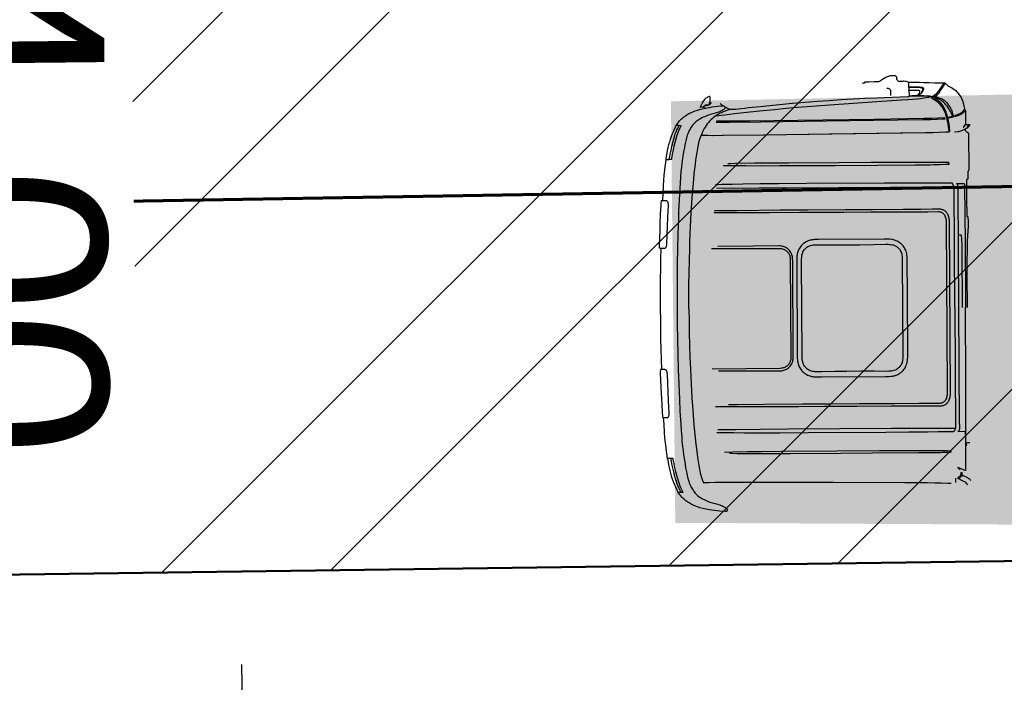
# Model space of a CAD drawing. Header units: millimetres. Extents: x -1417942937 to 6455317, y -572870874 to 774296.
# Tile 26 of 76: x 3227636.84 to 3227642.14, y 386202.26 to 386205.83. Entities that reach past the tile are written whole.
import ezdxf

# ---------------------------------------------------------------- set-up
doc = ezdxf.new("R2010")
doc.units = ezdxf.units.MM
doc.layers.add('1 Здание', color=7, linetype='Continuous')
doc.layers.add('1 ПС', color=7, linetype='Continuous')
doc.styles.add('ACAD14', font='arial.ttf', dxfattribs={"width": 0.75, "height": 1.5})
doc.styles.add('Arial', font='arial.ttf')
doc.dimstyles.new('Генплан-чел', dxfattribs={"dimtxt": 1.5, "dimasz": 0.5, "dimexe": 0.5, "dimexo": 0.5, "dimtad": 1, "dimzin": 0, "dimdsep": 46, "dimtxsty": 'ACAD14', "dimblk": 'OBLIQUE', "dimcen": 1, "dimdle": 0.5, "dimclrd": 256, "dimclre": 256, "dimclrt": 256, "dimadec": 8, "dimazin": 2, "dimtfac": 1, "dimtmove": 0, "dimatfit": 3, "dimldrblk": 'OPEN30', "dimfxl": 0.5, "dimtfill": 1, "dimtfillclr": 256, "dimtolj": 1, "dimtzin": 0, "dimlwd": -1, "dimlwe": -1, "dimarcsym": 0})
picture_1 = doc.add_image_def('image2.tif', size_in_pixel=(27388, 31050))

# ---------------------------------------------------------------- blocks, each defined once
blk = doc.blocks.new('_ArchTick')
at = {"color": 0, "linetype": 'ByBlock', "const_width": 0.15}
blk.add_lwpolyline([(-0.5, -0.5), (0.5, 0.5)], dxfattribs=at)
blk = doc.blocks.new('*D195')
at = {"layer": '1 Здание', "transparency": 16777216}
for p, q in [((3227636.0147, 386202.3258), (3227635.9605, 386207.3255)), ((3227636.1811, 386206.8278), (3227636.4659, 386206.8309)), ((3227636.2244, 386202.8281), (3227636.5092, 386202.8311))]:
    blk.add_line(p, q, dxfattribs=at)
at = {"layer": 'Defpoints', "color": 0, "transparency": 16777216}
for p in [(3227635.6811, 386206.8224), (3227635.9659, 386206.8255), (3227635.7245, 386202.8226)]:
    blk.add_point(p, dxfattribs=at)
at = {"layer": '1 Здание', "transparency": 16777216, "xscale": 0.5, "yscale": 0.5, "zscale": 0.5}
for p, rotation in [((3227635.9659, 386206.8255), 90.6211420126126), ((3227636.0093, 386202.8257), 270.6211420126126)]:
    blk.add_blockref('_ArchTick', p, dxfattribs=dict(at, rotation=rotation))
at = {"layer": '1 Здание', "lineweight": 50, "transparency": 16777216, "insert": (3227636.7981, 386204.8344), "char_height": 1.5, "attachment_point": 5, "rotation": 270.6211, "style": 'Arial', "bg_fill": 3, "box_fill_scale": 1.1, "bg_fill_color": 256, "bg_fill_true_color": 13158600, "bg_fill_transparency": 0}
blk.add_mtext('\\A1;{\\H0.66667x;4.00}', dxfattribs=at)
blk = doc.blocks.new('_Open30')
at = {"color": 0, "linetype": 'ByBlock', "lineweight": -2}
for p, q in [((-1, 0.268), (0, 0)), ((0, 0), (-1, -0.268)), ((0, 0), (-1, 0))]:
    blk.add_line(p, q, dxfattribs=at)
blk = doc.blocks.new('*D201')
at = {"layer": '1 Здание', "transparency": 16777216}
for p, q in [((3227638.0351, 386202.3531), (3227638.0815, 386198.9034)), ((3227637.7339, 386201.849), (3227638.5417, 386201.8599)), ((3227637.7668, 386199.3993), (3227638.5747, 386199.4101))]:
    blk.add_line(p, q, dxfattribs=at)
at = {"layer": 'Defpoints', "color": 0, "transparency": 16777216}
for p in [(3227637.2339, 386201.8423), (3227637.2669, 386199.3925), (3227638.0747, 386199.4034)]:
    blk.add_point(p, dxfattribs=at)
at = {"layer": '1 Здание', "transparency": 16777216, "xscale": 0.5, "yscale": 0.5, "zscale": 0.5}
for p, rotation in [((3227638.0418, 386201.8532), 90.77051149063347), ((3227638.0747, 386199.4034), 270.7705114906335)]:
    blk.add_blockref('_ArchTick', p, dxfattribs=dict(at, rotation=rotation))
at = {"layer": '1 Здание', "lineweight": 50, "transparency": 16777216, "insert": (3227638.8688, 386200.6392), "char_height": 1.5, "attachment_point": 5, "rotation": 270.7705, "style": 'Arial', "bg_fill": 3, "box_fill_scale": 1.1, "bg_fill_color": 256, "bg_fill_true_color": 13158600, "bg_fill_transparency": 0}
blk.add_mtext('\\A1;{\\H0.66667x;2.45}', dxfattribs=at)
blk = doc.blocks.new('прп')
at = {"lineweight": 25}
h = blk.add_hatch(color=252, dxfattribs=at)
h.dxf.hatch_style = 1
h.paths.add_polyline_path([(223449.5, -283325), (214329.7, -283185.1), (214259.8, -285455.2), (223381.2, -285824.1)])
for p, q in [((215836.4, -283432.5), (215835.7, -283456.7)), ((215815.1, -285004.2), (215847.8, -283749.3)), ((215707.1, -285538.8), (215707.1, -285538.8))]:
    blk.add_line(p, q)
for points in [[(214288.7, -285322.5), (214292.1, -285328.1), (214295.7, -285333.6), (214299.5, -285339), (214304, -285344.9), (214308.7, -285350.6), (214313.7, -285356.1), (214318.9, -285361.4), (214324.3, -285366.5), (214329.9, -285371.4), (214335.5, -285375.8), (214341.2, -285380), (214347, -285384), (214353, -285387.8), (214359.1, -285391.4), (214365.3, -285394.7), (214371.6, -285397.9), (214378, -285400.9), (214391, -285406.4), (214404.3, -285411.1), (214404.4, -285411.2), (214421, -285416.3), (214437.9, -285420.6), (214454.9, -285424.3), (214469, -285427), (214483.1, -285429.3), (214511.4, -285433.3), (214539.9, -285436.8), (214542.2, -285436.7), (214544.4, -285436.4), (214546.7, -285435.7), (214548.4, -285434.7), (214549.7, -285433.4), (214550.8, -285431.6), (214551.6, -285429.5), (214552, -285427.4), (214551.9, -285426.6), (214551.4, -285425.4), (214548.5, -285420.6), (214546.5, -285418.4), (214543.1, -285415.6), (214538.2, -285412.3), (214532.7, -285409.1), (214526.2, -285405.6), (214519.2, -285402.3), (214512.1, -285399.5), (214486.7, -285392), (214473.4, -285387.7), (214458.8, -285382.6), (214451, -285379.5), (214443.2, -285376.2), (214435.6, -285372.6), (214428.1, -285368.8), (214420.7, -285364.7), (214414.2, -285360.7), (214407.8, -285356.4), (214401.7, -285351.8), (214395.8, -285346.9), (214390.3, -285341.6), (214385, -285336.1), (214381.1, -285331.4), (214375.5, -285323.9), (214370.4, -285316.1), (214365.7, -285308), (214361.4, -285299.7), (214357.6, -285291.2), (214354.1, -285282.5), (214351.5, -285275), (214349.3, -285267.4), (214345.5, -285252), (214342.2, -285236.4), (214339.5, -285222.5), (214337.1, -285208.5), (214334.7, -285193.8), (214330.4, -285162.1), (214325.9, -285123.8), (214323.6, -285101.3), (214321.6, -285078.7), (214319.6, -285048.9), (214317.7, -285011.5), (214316.9, -284992.8), (214314.8, -284923.3), (214313.3, -284861.8), (214312.6, -284823), (214311.7, -284742), (214311.5, -284661.1), (214311.9, -284580.2), (214312.8, -284499.2), (214314.3, -284418.3), (214316.2, -284337.4), (214316.2, -284337.4), (214318.5, -284256.5), (214321.3, -284175.6), (214324.5, -284094.7), (214328.4, -284013.8), (214332.8, -283933), (214337.9, -283852.2), (214342.6, -283786.8), (214348.2, -283717.5), (214351.1, -283682.9), (214354.7, -283645.6), (214356.7, -283627), (214360.3, -283597.3), (214363.4, -283574.9), (214366.8, -283552.6), (214373.4, -283514.5), (214379.4, -283483), (214382.4, -283468.5), (214385.6, -283454.7), (214389, -283440.9), (214393.1, -283425.5), (214397.7, -283410.3), (214400.3, -283402.9), (214403.3, -283395.5), (214407.2, -283387), (214411.5, -283378.7), (214416.2, -283370.6), (214421.4, -283362.8), (214426.9, -283355.2), (214432.9, -283348), (214437, -283343.6), (214442.5, -283338.3), (214448.4, -283333.4), (214454.5, -283328.8), (214460.8, -283324.5), (214467.4, -283320.5), (214474.1, -283316.9), (214481.7, -283313.2), (214489.4, -283309.8), (214497.2, -283306.6), (214505.1, -283303.7), (214513.1, -283301), (214527.9, -283296.6), (214541.4, -283293), (214567.2, -283286.8), (214574.5, -283284.4), (214581.6, -283281.5), (214588.2, -283278.4), (214594, -283275.4), (214599, -283272.4), (214602.6, -283269.8), (214604.7, -283267.7), (214607.8, -283263.1), (214608.4, -283261.9), (214608.5, -283261.1), (214608, -283258.2), (214607.6, -283256.8), (214606.5, -283254.9), (214605.3, -283253.6), (214603.6, -283252.5), (214601.4, -283251.7), (214599.2, -283251.3), (214596.9, -283251.1), (214568.3, -283253.1), (214539.8, -283255.6), (214525.5, -283257.2), (214511.4, -283259.1), (214494.2, -283261.9), (214477.1, -283265.4), (214460.3, -283269.6), (214460.2, -283269.6), (214446.7, -283273.7), (214433.3, -283278.5), (214426.8, -283281.2), (214420.3, -283284), (214413.9, -283287.1), (214407.7, -283290.3), (214401.5, -283293.8), (214395.5, -283297.4), (214389.6, -283301.3), (214383.8, -283305.5), (214377.9, -283310), (214372.3, -283314.8), (214366.8, -283319.8), (214361.6, -283325.1), (214356.5, -283330.6), (214351.7, -283336.2), (214347.7, -283341.4), (214343.8, -283346.7), (214340.1, -283352.2)], [(214354, -283350.3), (214367.5, -283350.6), (214367.9, -283350.8), (214368.1, -283351.1), (214368.1, -283351.7), (214367.5, -283353.6), (214361.3, -283364), (214356.1, -283373.8), (214351.4, -283384), (214347.2, -283394.3), (214343.8, -283403.8), (214337.7, -283422.4), (214332, -283441.1), (214326.7, -283460), (214321.2, -283481.8), (214316.2, -283503.7), (214311.7, -283525.7), (214311.4, -283527.3), (214310.7, -283529.5), (214309.6, -283530.9), (214309, -283531.3), (214308.5, -283531.4), (214293.7, -283530.8)], [(214379.4, -284338.9), (214381.3, -284273.9), (214383.7, -284209), (214386.6, -284144.1), (214390, -284079.2), (214393.8, -284014.3), (214396.4, -283975.4), (214399.2, -283936.5), (214402.1, -283897.6), (214405.3, -283858.7), (214408.8, -283819.9), (214413.8, -283767.8), (214419.2, -283715.7), (214425.1, -283663.6), (214431.6, -283611.7), (214435.2, -283585.7), (214439, -283559.8), (214442.3, -283538.9), (214445.9, -283518.1), (214449.8, -283497.3), (214454, -283476.6), (214458.7, -283455.9), (214461.7, -283444.7), (214465.5, -283431.8), (214468.8, -283422), (214475.1, -283406.8), (214475.8, -283406.1), (214476.3, -283405), (214486, -283405.9), (214505.5, -283407), (214538.7, -283408.3), (214589.9, -283409.7), (214810.1, -283414.1), (215179.3, -283420.9), (215560.9, -283427.4), (215683.7, -283429.4), (215723.6, -283429.8), (215757.1, -283429.7), (215793.5, -283429.2), (215807.7, -283428.8), (215811, -283428.6)], [(215854.8, -283451.4), (215847.6, -283453.9), (215847.6, -283453.9), (215847.8, -283456.9), (215848.6, -283459.8), (215850, -283462.4), (215851.8, -283464.8), (215854.1, -283466.7), (215858.6, -283469.7), (215859.8, -283470.8), (215860.8, -283472), (215861.5, -283473.4), (215861.9, -283475), (215862, -283476.5), (215862.4, -283476.7), (215862.7, -283477.3), (215863.2, -283480), (215863.4, -283482.1), (215863.4, -283482.1), (215864.1, -283487.1), (215864.5, -283488.6), (215864.9, -283489.5), (215865.3, -283489.7), (215865.8, -283489.2), (215866.2, -283488), (215867.1, -283483.7), (215867.6, -283480.6), (215868.2, -283476.6), (215868.9, -283474.4), (215869.2, -283474), (215869.1, -283472.4), (215868.6, -283470.9), (215867.9, -283469.5), (215866.9, -283468.2), (215861.3, -283464.2), (215859, -283462.2), (215857.1, -283459.9), (215855.8, -283457.2), (215855, -283454.4), (215854.8, -283451.4), (215866.8, -283446.6), (215877.2, -283441.9), (215885.8, -283437.3), (215887, -283436.5), (215888.6, -283434.8), (215891.6, -283430.6), (215897, -283424.1), (215898.9, -283422)], [(215869.2, -283474), (215881.3, -283469.2), (215891.7, -283464.4), (215897.3, -283461.4), (215904.4, -283457.1), (215908.5, -283454.3), (215911.8, -283451.5), (215914.6, -283448.4), (215916.3, -283445.9)], [(214281.4, -283528), (214277.8, -283547.8), (214274.5, -283567.7), (214271.5, -283587.6), (214267.9, -283615.1), (214264.7, -283642.5), (214261.9, -283670.1), (214258, -283714), (214255, -283750.6), (214272.8, -283751), (214275, -283751.3), (214277.1, -283752), (214279.2, -283753.3), (214280.6, -283754.7), (214281.9, -283756.4), (214283, -283758.6), (214283.8, -283761.2), (214284.4, -283763.9), (214284.8, -283766.9), (214284.9, -283770), (214284.7, -283776.4), (214279.7, -283842.4), (214276.5, -283889.9), (214273.4, -283937.5), (214270.6, -283985.1), (214270.1, -283990.3), (214269.6, -283992.9), (214268.6, -283997.5), (214267.6, -284000.2), (214266.4, -284002.6), (214265.1, -284004.7), (214263.2, -284006.7), (214261.3, -284008.2), (214259.3, -284009), (214256.6, -284009.6), (214255.2, -284009.7), (214237.8, -284009.2), (214234.3, -284009.2), (214233.6, -284008.7), (214233.2, -284008.6), (214232.9, -284007.9), (214232.4, -284005), (214232.3, -283999.5), (214232.6, -283989.4), (214237.2, -283914.4), (214239.5, -283879.7), (214239.5, -283879.7), (214243.6, -283822.4), (214247.2, -283775.8), (214248.5, -283762.7), (214249.6, -283755.2), (214250.3, -283752.4), (214250.6, -283751.6), (214250.9, -283751.2), (214252.2, -283750.5), (214255, -283750.6)], [(215880.1, -283710.1), (215880.3, -283709.9), (215880.8, -283705.9), (215881.5, -283694.7), (215881.8, -283687.8), (215886.1, -283520.6), (215886.2, -283507.3), (215886, -283500.6), (215885.7, -283498.5), (215885.5, -283498.3), (215885.5, -283498.3), (215879, -283501.5), (215871.8, -283504.7), (215863.9, -283507.9), (215855.2, -283511), (215845.8, -283514.2), (215845.8, -283514.2), (215852.3, -283508.5), (215852.3, -283508.5), (215853.4, -283507.1), (215854.2, -283505.5), (215854.6, -283503.8), (215854.7, -283502.9)], [(215852.3, -283508.5), (215852.9, -283507.6), (215853.4, -283506.6), (215853.6, -283505.4), (215853.6, -283504.2), (215853.4, -283502.9)], [(214587.5, -283572), (214632.2, -283573.6), (214709.9, -283576.8), (214789.2, -283579.6), (214891.5, -283582.7), (215190.9, -283590.8), (215420.6, -283596.8), (215623.6, -283601.9), (215664.1, -283602.7), (215702.6, -283603.3)], [(215702.6, -283603.3), (215723.3, -283603.7), (215739.2, -283604.1), (215755.9, -283604.2), (215785, -283604), (215805.7, -283604.2), (215802.9, -283594.9), (215783.2, -283594), (215762.2, -283592.9), (215750.1, -283592.2), (215685.6, -283590.2), (215632.9, -283588.5), (215382, -283581.6), (215212.6, -283577.3), (214941, -283570.4), (214832.6, -283567.6), (214757.4, -283566), (214655.2, -283564.5), (214627.3, -283564.3), (214614.2, -283564.3)], [(215885.1, -283646.6), (215883.8, -283695.5), (215883.2, -283707.9), (215882.8, -283712.5), (215882.7, -283712.9)], [(215906.2, -283647.7), (215902.5, -283648.1), (215897.2, -283648.2), (215892.7, -283647.7), (215887.7, -283646.7), (215887.7, -283646.7), (215885.1, -283646.6), (215885.4, -283643.8), (215886.2, -283641.2), (215888.7, -283636.3), (215891.3, -283636.3)], [(215810.5, -284376.2), (215827.5, -283726.4), (215827.3, -283724.8), (215820.9, -283711.9), (215819.9, -283709.5), (215819.6, -283707), (215819.6, -283706.2), (215804.5, -283706), (215779.9, -283705.4), (215735.9, -283703.8), (215678.5, -283702), (215576.7, -283698.7), (215453.3, -283695.2), (215035.9, -283684.2), (214882.6, -283680.3), (214783.5, -283678.1), (214691.7, -283676.4), (214632.9, -283675.6), (214577.4, -283675.1), (214559.7, -283675), (214542.9, -283675)], [(214549, -283692.1), (214643, -283695.4), (214776.5, -283699.5), (214926.2, -283703.6), (215483.1, -283718.1), (215615.4, -283721.3), (215710.5, -283723.4), (215787.7, -283725.2), (215813.2, -283725.9), (215823.8, -283726.1), (215827.4, -283726.4)], [(215847.8, -283749.3), (215848.3, -283748.8), (215849, -283720.3), (215848.7, -283717.8), (215847.6, -283715.5), (215846.8, -283714.6), (215840.8, -283709.1), (215880.1, -283710.1), (215882.7, -283712.9), (215884.1, -283715), (215884.8, -283717.4), (215884.9, -283718.6), (215884.1, -283719.1), (215879.9, -283879.8), (215880.2, -283897.7), (215880, -283927.9), (215879.2, -283972.6), (215868.6, -284377.7)], [(214506.6, -284871.2), (214565.9, -284873.1), (214632.1, -284875.3), (214860.6, -284881.9), (215007.8, -284885.9), (215209.8, -284891), (215356.4, -284895.1), (215522.6, -284899.7), (215617.1, -284902.2), (215680.2, -284904.1), (215717.7, -284904.9), (215721.3, -284904.9), (215725, -284904.6), (215728.5, -284904), (215731.9, -284903.2), (215735.3, -284902.2), (215738.6, -284900.8), (215741.8, -284899.2), (215744.8, -284897.3), (215747.8, -284895.1), (215750.6, -284892.6), (215753.4, -284889.7), (215756.1, -284886.4), (215758.5, -284882.9), (215760.8, -284879.1), (215763.3, -284873.9), (215765.4, -284868.9), (215767, -284864), (215768.3, -284858.8), (215769.4, -284853.4), (215770.3, -284847.6), (215771, -284840.2), (215795.2, -283918.3), (215795.3, -283910.7), (215794.9, -283903.3), (215794.3, -283897.5), (215793.5, -283892), (215792.5, -283886.8), (215791.1, -283881.8), (215789.4, -283876.7), (215787, -283871.3), (215785, -283867.4), (215782.7, -283863.8), (215780.3, -283860.4), (215777.6, -283857.4), (215774.9, -283854.7), (215772.1, -283852.4), (215769.1, -283850.3), (215766, -283848.5), (215762.8, -283847), (215759.5, -283845.8), (215756.1, -283844.8), (215752.6, -283844.1), (215749, -283843.6), (215713.2, -283842.4), (215621.7, -283840.2), (215481.1, -283836.6), (215296.4, -283832.2), (215119.8, -283827.6), (214981.5, -283824), (214762.9, -283818.7), (214642.4, -283816), (214600.4, -283815.2), (214534.2, -283813.9)], [(214504, -284862.2), (214504, -284861.5), (214614.5, -284863.5), (214804.9, -284867.7), (214964.8, -284871.5), (215203.3, -284877.9), (215347.8, -284881.4), (215509.1, -284885.2), (215608.8, -284887.7), (215654.8, -284888.7), (215710.6, -284890.4), (215715.2, -284890.3), (215718.7, -284890), (215721.8, -284889.5), (215724.9, -284888.8), (215727.8, -284887.8), (215730.7, -284886.5), (215733.4, -284884.9), (215736, -284883.1), (215738.4, -284881), (215740.7, -284878.7), (215742.9, -284876.1), (215744.9, -284873.3), (215747.5, -284868.8), (215749.8, -284863.8), (215751.8, -284858.5), (215753.3, -284852.9), (215754.5, -284847.1), (215755.3, -284841.1), (215755.8, -284835.1), (215779.3, -283935.5), (215779.7, -283918.1), (215779.7, -283912), (215779.4, -283906), (215779.1, -283903), (215778.2, -283897.2), (215777, -283891.5), (215775.4, -283886.1), (215773.3, -283881), (215770.9, -283876.3), (215769, -283873.4), (215767, -283870.7), (215764.8, -283868.3), (215762.5, -283866.1), (215760, -283864.1), (215757.4, -283862.5), (215754.6, -283861), (215751.7, -283859.8), (215748.7, -283858.9), (215744.7, -283858.1), (215740.3, -283857.6), (215681.8, -283856.2), (215628.5, -283854.6), (215497.3, -283851.1), (215308.8, -283845.7), (215148.1, -283841.4), (215002.4, -283837.8), (214797.2, -283831.9), (214651.7, -283827.6), (214603.2, -283825.9)], [(214220.8, -284661), (214220.9, -284606.7), (214221.3, -284552.3), (214221.9, -284498), (214222.8, -284443.6), (214223.9, -284389.3), (214225.2, -284335), (214226.7, -284280.7), (214228.5, -284226.4), (214230.4, -284172.1), (214232.7, -284117.8), (214235.1, -284063.5), (214237.8, -284009.2)], [(214495.1, -284666.8), (214660.5, -284670.4), (214810.2, -284673.7), (214855.6, -284674.8), (214862.3, -284674.7), (214869.2, -284674), (214871.4, -284673.7), (214876, -284672.8), (214880.6, -284671.5), (214885, -284669.9), (214889.2, -284667.9), (214893.3, -284665.6), (214897.1, -284663.1), (214900.4, -284660.4), (214903.8, -284657.3), (214906.6, -284654.1), (214909.3, -284650.6), (214910.5, -284648.8), (214912.8, -284644.9), (214914.8, -284640.8), (214916.4, -284636.5), (214917.7, -284632.2), (214918.7, -284627.7), (214919.5, -284622.4), (214920, -284614.2), (214933.6, -284095), (214933.7, -284086.6), (214933.4, -284081.2), (214933.1, -284078.5), (214932.3, -284074), (214931.2, -284069.6), (214929.8, -284065.3), (214928, -284061.1), (214925.9, -284057.1), (214923.6, -284053.4), (214921, -284049.9), (214918.1, -284046.5), (214914.5, -284043.1), (214910.9, -284040.2), (214909.6, -284039.3), (214905.7, -284036.8), (214901.5, -284034.7), (214897.2, -284032.8), (214892.8, -284031.3), (214888.2, -284030.1), (214883.7, -284029.3), (214876.9, -284028.5), (214691.7, -284022.8), (214512.1, -284017.4)], [(214546.3, -284008.4), (214701.7, -284011.3), (214872.1, -284015), (214874.7, -284015.1), (214880.4, -284015.5), (214886.1, -284016.2), (214891.8, -284017.3), (214897.4, -284018.8), (214902.8, -284020.8), (214908, -284023.1), (214912.9, -284025.7), (214917.7, -284028.8), (214922.1, -284032.3), (214926.2, -284036.1), (214930.8, -284041.2), (214934.8, -284046.8), (214938.3, -284052.7), (214941.1, -284059), (214943.3, -284065.5), (214944.6, -284070.5), (214945.5, -284075.6), (214946.1, -284080.8), (214946.4, -284085.9), (214946.5, -284094), (214933, -284611), (214932.5, -284621), (214931.9, -284626.2), (214931, -284631.3), (214929.8, -284636.3), (214928.3, -284641.3), (214925.7, -284647.6), (214922.6, -284653.7), (214918.9, -284659.5), (214914.5, -284664.8), (214909.7, -284669.7), (214905.4, -284673.3), (214900.8, -284676.5), (214895.9, -284679.4), (214890.8, -284681.8), (214885.5, -284683.8), (214880, -284685.5), (214874.3, -284686.7), (214868.6, -284687.5), (214862.9, -284687.9), (214856.1, -284688), (214718.2, -284683.9), (214528.8, -284677.6)], [(214379.4, -284338.9), (214377.9, -284403.8), (214377, -284468.8), (214376.5, -284533.8), (214376.4, -284598.8), (214376.9, -284663.8), (214377.4, -284702.7), (214378.1, -284741.7), (214379.1, -284780.7), (214380.3, -284819.7), (214381.7, -284858.7), (214383.9, -284911), (214386.7, -284963.3), (214389.9, -285015.6), (214393.6, -285067.8), (214395.8, -285093.9), (214398.3, -285120), (214400.5, -285141), (214403, -285162), (214405.8, -285183), (214409, -285203.9), (214412.5, -285224.7), (214414.9, -285236.1), (214418.1, -285249.2), (214420.9, -285259.2), (214426.4, -285274.6), (214427, -285275.4), (214427.5, -285276.5), (214437.2, -285276.2), (214456.7, -285276.1), (214490, -285276.5), (214541.2, -285277.8), (214761.3, -285284.8), (215130.4, -285297.3), (215511.8, -285310.6), (215634.5, -285315.1), (215674.3, -285316.8), (215707.8, -285318.7), (215744.2, -285321), (215758.3, -285322.2), (215761.6, -285322.5)], [(215810.5, -284376.2), (215793.6, -285026), (215793.3, -285027.6), (215786.2, -285040.1), (215785.2, -285042.4), (215784.7, -285044.9), (215784.6, -285045.8), (215769.5, -285045.1), (215744.9, -285044.4), (215700.9, -285043.8), (215643.6, -285042.6), (215541.7, -285040.6), (215418.3, -285037.7), (215000.8, -285026.9), (214847.6, -285022.8), (214748.5, -285019.8), (214656.8, -285016.7), (214598, -285014.5), (214542.5, -285012), (214524.9, -285011.2), (214508.1, -285010.4)], [(215815.1, -285004.2), (215815.5, -285004.7), (215814.8, -285033.2), (215814.3, -285035.7), (215813.1, -285037.9), (215812.3, -285038.8), (215806, -285043.9), (215845.2, -285045), (215848, -285042.3), (215849.6, -285040.4), (215850.4, -285038), (215850.5, -285036.7), (215849.8, -285036.2), (215854, -284875.6), (215855.1, -284857.7), (215856.6, -284827.5), (215858, -284782.8), (215868.6, -284377.7)], [(215851.9, -284377.3), (215843.7, -284692.2), (215842.8, -284717.6), (215841.5, -284740.1), (215840.4, -284752.1), (215839.6, -284758.9), (215838.9, -284762.7), (215838.2, -284765.4), (215837.9, -284766.1), (215837.5, -284766.3), (215831.4, -284766.6), (215824.8, -284766.4), (215821.3, -284766.1)], [(215879, -284378), (215874.4, -284552.9), (215873.4, -284600.2), (215871.9, -284714.8), (215871.9, -284733), (215872.7, -284765.6), (215875.8, -284813.1), (215875.3, -284833.5), (215874.5, -284840.5), (215873.8, -284863.6), (215873.7, -284865), (215868.6, -284864.9), (215868.4, -284865), (215867.8, -284869.1), (215866.9, -284881.8), (215866, -284903), (215865.1, -284934.6), (215864.8, -284934.6), (215864.4, -284940), (215863.1, -284987.8), (215862.9, -284997.1), (215863, -285000.3), (215863.1, -285001), (215863.4, -285001), (215862.6, -285032.2), (215862.4, -285051.5), (215862.6, -285064.3), (215862.9, -285069.4), (215863.1, -285070.6), (215863.2, -285070.8), (215868.4, -285070.9), (215867.8, -285093.3), (215868.3, -285102.4), (215868.1, -285108.7), (215868.4, -285111.2), (215869.5, -285113.4), (215871.3, -285115.6), (215872.3, -285117.8), (215872.7, -285120.3), (215867.7, -285310.7), (215867.4, -285312.7), (215866.8, -285314.2), (215865.7, -285315.8), (215864.6, -285316.9), (215857.3, -285320.7), (215854.6, -285322.4), (215852.3, -285324.7), (215850.5, -285327.5), (215849.4, -285330.5), (215849, -285333.7), (215848.9, -285339.2)], [(214239.3, -285143.8), (214239.6, -285142.6), (214240.1, -285141.8), (214240.7, -285141.6), (214255.5, -285141.7), (214256, -285141.9), (214256.6, -285142.3), (214257.5, -285143.8), (214258.2, -285146), (214258.4, -285147.4), (214261.7, -285169.6), (214265.6, -285191.8), (214270, -285213.8), (214274.2, -285232.9), (214278.9, -285251.9), (214284.1, -285270.8), (214287, -285280.5), (214290.6, -285291), (214294.8, -285301.4), (214299.5, -285311.5), (214305.1, -285322.2), (214305.7, -285324.1), (214305.6, -285324.7), (214305.4, -285325), (214305, -285325.1), (214291.5, -285324.8), (214291.5, -285324.8), (214290.8, -285324.5), (214289.8, -285323.7), (214288.7, -285322.5), (214282.2, -285308.4), (214276.1, -285294.1), (214270.4, -285279.6), (214265.1, -285265), (214260.3, -285250.3), (214256, -285235.4), (214252.1, -285220.3), (214248.6, -285205.2), (214245.6, -285190), (214243, -285174.6), (214240.9, -285159.2), (214239.3, -285143.8), (214236.7, -285123.8), (214234.4, -285103.8), (214232.5, -285083.7), (214230.3, -285056.2), (214228.6, -285028.6), (214227.2, -285000.9), (214225.6, -284956.8), (214224.5, -284920.2), (214242.3, -284920.6), (214244.5, -284920.5), (214246.7, -284919.9), (214248.8, -284918.7), (214250.3, -284917.4), (214251.6, -284915.7), (214252.8, -284913.6), (214253.8, -284911.1), (214254.6, -284908.4), (214255.1, -284905.4), (214255.4, -284902.3), (214255.5, -284896), (214254, -284829.8), (214253.2, -284782.1), (214252.6, -284734.5), (214252.2, -284686.8), (214252, -284681.5), (214251.8, -284678.9), (214250.9, -284674.3), (214250.1, -284671.5), (214249, -284669.1), (214247.8, -284666.9), (214246, -284664.8), (214244.2, -284663.3), (214242.3, -284662.3), (214239.5, -284661.5), (214238.2, -284661.4), (214220.8, -284661), (214217.3, -284660.8), (214216.5, -284661.3), (214216.2, -284661.4), (214215.8, -284662), (214215.2, -284665), (214214.8, -284670.4), (214214.6, -284680.5), (214215.2, -284755.6), (214215.7, -284790.4), (214215.7, -284790.4), (214216.8, -284847.8), (214218, -284894.5), (214218.6, -284907.7), (214219.3, -284915.3), (214219.8, -284918.1), (214220.1, -284918.9), (214220.4, -284919.4), (214221.7, -284920.1), (214224.5, -284920.2)], [(214515, -284993.6), (214609.1, -284995.2), (214742.6, -284998.1), (214892.4, -285001.8), (215449.2, -285016.4), (215581.6, -285020.1), (215676.6, -285022.9), (215753.8, -285025.1), (215779.3, -285025.8), (215789.9, -285026), (215793.5, -285026)], [(214547.2, -285115.5), (214592, -285116.3), (214669.7, -285117.1), (214749.1, -285118.4), (214851.4, -285120.7), (215150.8, -285128.2), (215380.5, -285134.2), (215583.4, -285139.7), (215623.9, -285141), (215662.5, -285142.4)], [(215662.5, -285142.4), (215683.1, -285143.1), (215699, -285143.5), (215715.7, -285144.3), (215744.8, -285146), (215765.4, -285146.9), (215762.2, -285156), (215742.5, -285155.9), (215721.4, -285155.9), (215709.3, -285156), (215644.8, -285154.6), (215592.1, -285153.6), (215341.2, -285147.4), (215171.8, -285142.9), (214900.2, -285135.6), (214791.8, -285132.7), (214716.6, -285130.4), (214614.4, -285126.6), (214586.6, -285125.3), (214573.5, -285124.6)], [(214302.5, -285325.1), (214316, -285325.4), (214316.4, -285325.3), (214316.6, -285325), (214316.7, -285324.4), (214316.1, -285322.5), (214310.5, -285311.8), (214305.8, -285301.7), (214301.6, -285291.3), (214298, -285280.8), (214295.1, -285271.1), (214289.9, -285252.2), (214285.2, -285233.2), (214281, -285214.1), (214276.6, -285192), (214272.7, -285169.9), (214269.4, -285147.7), (214269.2, -285146.2), (214268.5, -285144.1), (214267.6, -285142.6), (214267, -285142.2), (214266.5, -285142), (214251.7, -285141.9)], [(214502.3, -285381.2), (214549, -285388.3), (214603, -285396.2), (214603, -285396.1), (214685, -285406.9), (214738.6, -285413.7), (214819.1, -285423.4), (214880.4, -285430.3), (214941.8, -285437), (215018.6, -285445), (215113.2, -285454.3), (215241.2, -285466.1), (215369.3, -285477.3), (215500.9, -285487.9), (215536.1, -285491), (215562.7, -285493.6), (215586.8, -285496.4), (215602.9, -285498.6), (215620.3, -285501.4), (215636, -285504.3), (215647.4, -285506.7), (215656.4, -285509), (215658, -285509.5), (215656.9, -285510.4), (215655.7, -285511), (215654.3, -285511.2), (215639.7, -285511.7), (215620.2, -285511.9), (215591.4, -285511.6), (215573.2, -285511.2), (215555.8, -285510.4), (215550.1, -285510.1), (215549.7, -285509.4), (215549.7, -285509.4), (215549.8, -285509.9), (215542.8, -285509.5), (215542.1, -285508.6), (215540.3, -285507.3), (215537.9, -285506.2), (215535.9, -285505.7), (215534.8, -285505.6), (215368.8, -285495.2), (215304.7, -285491), (215240.6, -285486.4), (215176.6, -285481.4), (215112.6, -285476), (215048.7, -285470), (215004.2, -285465.6), (214915.3, -285456.3), (214826.5, -285446.2), (214740.6, -285436.1), (214699.1, -285431), (214678.4, -285428.2), (214657.8, -285425.2), (214637.9, -285422.2), (214625, -285420.6), (214609.8, -285419.1), (214592.9, -285417.9), (214579.3, -285417.2), (214565.8, -285412.9), (214552.4, -285407.9), (214539.3, -285402.3), (214532.9, -285399.3), (214526.6, -285396), (214520.4, -285392.6), (214514.2, -285389), (214508.2, -285385.2), (214498.7, -285378.6), (214491.6, -285373.2), (214484.8, -285367.5), (214477.8, -285361), (214470.8, -285353.7), (214464.1, -285346.1), (214457.7, -285338), (214451.7, -285329.3), (214446.2, -285320.3), (214441.8, -285312.3), (214436.6, -285301.7), (214433, -285293.6), (214427.8, -285278.6), (214427.8, -285278.6), (214427.8, -285277.4), (214427.5, -285276.5), (214437.8, -285276.1), (214461.4, -285276.1), (214493.5, -285276.6), (214544.6, -285277.9), (214765.5, -285285), (215117.6, -285296.9), (215499.4, -285310.2), (215634.5, -285315.1), (215674.3, -285316.8), (215707.8, -285318.7), (215742.9, -285320.9), (215758.5, -285322.2), (215761.3, -285322.5), (215761, -285325.4), (215759.4, -285337.6), (215757.5, -285349.8), (215755.4, -285362), (215752.9, -285374.1), (215750.1, -285386.1), (215746.9, -285398.1), (215746.7, -285399), (215743.9, -285407.9), (215740.8, -285416.6), (215737.2, -285425.1), (215733.3, -285433.5), (215729, -285441.6), (215724.2, -285449.6), (215720.2, -285455.5), (215715.9, -285461.2), (215711.3, -285466.6), (215706.4, -285471.8), (215701.1, -285476.7), (215695.6, -285481.2), (215691, -285484.4), (215686.2, -285487.5), (215678.4, -285491.8), (215672.7, -285495.5), (215667.3, -285499.5), (215664.4, -285502.1), (215657.9, -285509.6)], [(215538.6, -285559.8), (215538.1, -285574.5), (215538.1, -285575.5), (215537.6, -285582.2), (215537.4, -285584.1), (215537.2, -285584.6), (215555.3, -285585.2), (215573.3, -285585.4), (215596.4, -285585.3), (215619.2, -285584.7), (215619.2, -285585.1), (215648.1, -285584.9), (215677.3, -285584.2), (215697.5, -285583.6), (215701.8, -285583.6), (215702.6, -285583.7), (215704.8, -285584.7), (215706.9, -285585.1), (215730.8, -285585.3), (215732.1, -285585.1), (215733.2, -285584.7), (215734.2, -285584), (215740, -285577.5), (215743.1, -285574.7), (215746.3, -285572.2), (215749.6, -285569.9), (215753.1, -285567.7), (215760.4, -285564), (215768.6, -285560), (215776.4, -285555.4), (215783.9, -285550.3), (215787.5, -285547.6), (215791.9, -285543.9), (215796.1, -285540), (215800.2, -285535.9), (215804.1, -285531.6), (215807.9, -285527.2), (215811.5, -285522.5), (215815, -285517.7), (215818.2, -285512.7), (215821.3, -285507.5), (215824.2, -285502.2), (215826.8, -285496.8), (215829.3, -285491.2), (215831.5, -285485.6), (215834.1, -285478), (215836, -285471.6), (215837.9, -285463.6), (215839.5, -285455.5), (215840.6, -285447.2), (215841.1, -285443.2), (215846.2, -285438.2), (215846.2, -285438.2), (215847.5, -285405.6), (215848.8, -285362.1), (215843.8, -285355.7), (215840.7, -285351.5), (215838.9, -285349.3), (215837.7, -285348.2), (215836.2, -285347.2), (215837.7, -285348.2), (215838.9, -285349.3), (215840.7, -285351.5), (215848.8, -285362.1), (215869.8, -285362.6), (215864.8, -285356.2), (215861.7, -285352), (215859.9, -285349.8), (215858.7, -285348.8), (215857.2, -285347.7), (215858.7, -285348.8), (215860, -285349.9), (215861.8, -285352.2), (215870.2, -285363.2), (215870.3, -285359.4), (215870.3, -285359.2), (215863.5, -285350.3), (215861.9, -285348.1), (215860.1, -285345.9), (215858.8, -285344.8), (215857.3, -285343.7), (215857.3, -285343.7), (215852.3, -285340.6), (215847, -285337.6), (215841.2, -285334.5), (215834.7, -285331.5), (215827.7, -285328.4), (215812.1, -285322.2), (215807.3, -285321.5), (215790.5, -285320.2)], [(215542.7, -285511.6), (215542.7, -285510), (215555.8, -285510.8), (215555.8, -285510.7), (215576.4, -285511.6), (215603.2, -285512.1), (215625.4, -285512.2), (215641.7, -285511.9), (215655, -285511.5), (215656.3, -285511.2), (215657.5, -285510.7), (215658.5, -285510), (215663.2, -285504.5), (215665.7, -285501.9), (215668.3, -285499.5), (215674.2, -285495.2), (215680.1, -285491.5), (215682.1, -285490.4), (215682.1, -285490.4), (215688.4, -285486.8), (215692.5, -285484.2), (215696.4, -285481.3), (215700.3, -285478.3), (215703.9, -285475.1), (215707.4, -285471.7), (215710.8, -285468.1), (215714, -285464.5), (215720, -285456.8), (215723.7, -285451.5), (215727.1, -285446.1), (215730.3, -285440.5), (215733.3, -285434.8), (215736.1, -285429.1), (215738.7, -285423.2), (215743.3, -285411.3), (215747.2, -285399.1), (215747.2, -285399.1), (215750, -285388.7), (215752.5, -285378.4), (215754.7, -285368.1), (215758.4, -285347.6), (215760.4, -285334.3), (215761.7, -285323.7), (215761.8, -285322.6), (215764.9, -285323.4), (215764.3, -285332.7), (215763.3, -285342), (215762, -285351.2), (215758.9, -285369.6), (215756.4, -285381.8), (215754.2, -285391.2), (215752.1, -285399.1), (215749.1, -285408.9), (215745.8, -285418.6), (215742.1, -285428.2), (215738.1, -285437.6), (215733.6, -285446.8), (215728.1, -285456.4), (215725, -285461.1), (215721.8, -285465.6), (215718.4, -285470), (215714.8, -285474.2), (215710.9, -285478.2), (215706.8, -285482), (215702.6, -285485.5), (215698.1, -285488.8), (215692.5, -285492.4), (215687.2, -285495.7), (215683.4, -285498.3), (215679.8, -285501.3), (215676.3, -285504.5), (215673.1, -285508)], [(215779.1, -285405.8), (215776.3, -285412.2), (215773.4, -285418.5), (215770.2, -285424.7), (215766.8, -285430.8), (215763.2, -285436.9), (215759.5, -285442.8), (215755.5, -285448.7), (215751.4, -285454.4), (215747, -285459.9), (215742.4, -285465.3), (215734.9, -285473.3), (215730.9, -285477.1), (215726.7, -285480.8), (215722.4, -285484.2), (215717.9, -285487.5), (215713.3, -285490.5), (215708.5, -285493.2), (215703.6, -285495.7), (215694.1, -285499.6), (215689.9, -285501.7), (215685.8, -285504.1), (215682, -285506.9), (215678.6, -285510.3)], [(215783.6, -285400.9), (215755.7, -285394.7), (215754, -285399.5), (215779.1, -285405.8), (215783.1, -285406.8), (215794.7, -285411.3), (215804.2, -285415.3), (215811.6, -285418.8), (215818.1, -285422.2), (215826, -285426.9), (215829, -285428.8), (215831.1, -285430.6), (215834, -285434.1), (215841.1, -285443.2)], [(215846.2, -285438.2), (215842.6, -285433.4), (215838.2, -285428.4), (215835.6, -285425.9), (215832.5, -285423.4), (215827.6, -285420), (215821.7, -285416.4), (215815.1, -285413.1), (215806, -285409), (215793, -285403.8), (215788.2, -285402)], [(214469.7, -285453), (214469.6, -285451.3), (214469.6, -285451.4), (214469.2, -285446.9), (214468.9, -285445.2), (214468.6, -285444.5), (214468.3, -285444.3), (214468.3, -285444.3), (214467.9, -285444.2), (214467.8, -285444.2), (214467.7, -285452.1), (214468, -285452.7), (214468.6, -285453), (214470.8, -285453), (214471, -285453.3), (214471, -285454.2), (214470.7, -285469.4), (214470.1, -285481.3), (214469.9, -285483.2), (214469.4, -285484.2), (214468.6, -285485), (214467.6, -285485.5), (214466.5, -285485.7), (214465.4, -285485.6), (214461.9, -285484.1), (214456.7, -285481.3), (214452, -285478.2), (214447.9, -285475.1), (214444.1, -285471.6), (214440.5, -285467.9), (214437, -285463.8), (214434.1, -285459.7), (214430.7, -285454.1), (214427.9, -285448.6), (214424.7, -285441.5), (214423.5, -285438.4), (214422.1, -285437.7), (214420.5, -285435.7), (214419.8, -285432.9), (214418.4, -285425.2), (214420.4, -285428), (214421.8, -285429.4), (214423, -285430.3), (214424.3, -285430.7), (214425.6, -285430.6), (214429.4, -285429), (214431.9, -285427.7), (214433.2, -285427.3), (214434.4, -285427.2), (214435.6, -285427.5), (214436.2, -285427.7), (214439, -285432.1), (214441.3, -285435.2), (214442.8, -285436.8), (214445, -285438.2), (214447.8, -285439.6), (214450.8, -285440.7), (214455.3, -285441.8), (214455.8, -285440.7), (214456.2, -285440.4), (214456.8, -285440.4), (214463.5, -285442.5), (214464.6, -285443), (214467.9, -285444.2)], [(214436.5, -285428), (214447.2, -285422.7)], [(214440.7, -285434.4), (214444.8, -285436), (214448.1, -285436.3), (214451.8, -285436.9), (214460.3, -285439), (214462.8, -285439.9), (214471.1, -285442.1), (214471.1, -285442.1), (214471.8, -285442.4), (214472, -285443.1), (214472, -285443.1), (214472.1, -285447.4), (214472.3, -285448.2), (214473.1, -285448.9), (214475.4, -285450.2), (214476.2, -285451), (214477.8, -285451.4)], [(214539.4, -285436.7), (214530.2, -285441.5), (214529.9, -285441.7), (214528.1, -285445), (214526.6, -285448.7), (214529.3, -285449.2)], [(214551.3, -285430.6), (214554.8, -285428.8), (214575.5, -285418.5), (214579.2, -285416.7)], [(215783.1, -285406.8), (215781.3, -285413.7), (215779.3, -285420.6), (215777.1, -285427.3), (215774.5, -285434), (215771.7, -285440.5), (215768.5, -285446.9), (215765, -285453.1), (215761.2, -285459.2), (215757, -285465), (215752.5, -285470.5), (215748.7, -285474.9), (215744.6, -285479), (215740.3, -285482.9), (215735.8, -285486.6), (215731.2, -285490), (215726.3, -285493.2), (215721.2, -285496), (215716, -285498.5), (215710.6, -285500.6), (215700.4, -285503.6), (215695.9, -285505.2), (215691.5, -285507.3), (215687.5, -285509.9), (215685.7, -285511.5), (215684, -285513.2)], [(215443.4, -285510.8), (215442.8, -285534.2), (215442.4, -285536.8), (215441.8, -285538.5), (215440.8, -285540.1), (215439.7, -285541.7), (215438.3, -285543.1), (215436.7, -285544.4), (215433.3, -285546.6), (215429.5, -285548), (215427.6, -285548.4), (215421.2, -285548.8)], [(215658.8, -285509.7), (215667, -285512.4), (215671.6, -285514.2), (215676.1, -285516.3), (215679.6, -285518.3), (215682.5, -285520.3), (215685.5, -285522.8), (215689.4, -285526.5), (215693.3, -285530.7), (215698.3, -285536.9), (215703, -285543.6), (215713, -285559.9), (215715.5, -285563.7), (215721.7, -285572.9), (215724.8, -285576.8), (215727.1, -285579.4), (215728.9, -285580.9), (215731.2, -285582.4), (215733.5, -285583.3), (215734.6, -285583.5)], [(215737.2, -285580.5), (215736, -285580.1), (215733.6, -285578.8), (215731, -285576.7), (215730.8, -285576.4), (215730.8, -285576.4), (215728.1, -285573.1), (215724.4, -285567.6), (215717.5, -285556.5), (215709.2, -285542.2), (215707.1, -285538.8), (215700.8, -285529.7), (215697.3, -285525.3), (215693.2, -285520.9), (215688.4, -285516.5), (215685, -285513.9), (215681, -285511.5), (215676.7, -285509.4), (215669.5, -285506.7), (215663.2, -285504.5)], [(215593.3, -285519.7), (215595.1, -285519.9), (215597, -285520.6), (215604.9, -285524.9), (215607.5, -285529), (215610.4, -285534.3), (215612.8, -285539.3), (215614.5, -285544.1), (215615.1, -285546.1), (215615.2, -285547.6), (215615, -285549.6), (215614.5, -285550.6), (215613.3, -285551.9), (215611.5, -285553), (215608.7, -285554), (215605.9, -285554.7), (215599.9, -285555.5), (215589.5, -285556), (215576.7, -285556.1), (215562.3, -285555.9), (215554.6, -285555.7), (215538.8, -285555), (215538.6, -285559.8), (215555.2, -285560.4), (215570.9, -285560.7), (215585.1, -285560.6), (215597.3, -285560.2), (215604.6, -285559.7), (215606.6, -285559.4), (215606.6, -285559.4), (215610.2, -285558.7), (215613.3, -285557.7), (215615.1, -285556.8), (215616.2, -285556.1), (215616.6, -285555.7), (215616.6, -285555.7), (215617.4, -285554.6), (215617.9, -285553.5), (215618.2, -285551.4), (215618, -285549.2), (215616.8, -285544.9), (215614.7, -285539.6), (215612.1, -285534.2), (215609.7, -285529.9), (215607.9, -285526.9), (215606, -285524.9), (215603.2, -285522.7), (215598.6, -285519.9), (215598.6, -285519.9), (215592.3, -285517.3), (215589.3, -285516.6), (215588.6, -285516.4)], [(215538.8, -285555), (215539.2, -285541.4)], [(215534.2, -285584.6), (215525.3, -285587.1), (215520.6, -285588.2), (215511.2, -285589.6), (215510.6, -285589.1), (215509.1, -285588.7), (215503.7, -285588), (215498.2, -285587.6), (215486.8, -285587.2), (215485.4, -285587.4), (215484, -285587.8), (215481.3, -285589.1), (215478.8, -285590.9), (215476.7, -285593.2), (215475.4, -285595.6), (215474.5, -285598.2), (215473.8, -285600.9), (215472.7, -285609.3), (215472.1, -285611), (215471.1, -285612.6), (215469.7, -285614), (215468.1, -285615.1), (215466.3, -285615.9), (215464.4, -285616.4), (215458.3, -285617.1), (215452, -285617.5), (215445.7, -285617.5), (215439.5, -285616.8), (215433.4, -285615.5), (215430.5, -285614.6), (215427.7, -285613.4), (215421.3, -285610.2), (215415.2, -285606.7), (215397.2, -285595.1), (215391.1, -285591.5), (215383.7, -285587.4), (215375.2, -285583.6), (215351.4, -285582.8), (215351.4, -285581.9), (215322.4, -285580.9), (215322.5, -285579.9), (215300.5, -285579.1), (215300.6, -285574.9), (215290.8, -285573.2), (215289.1, -285572.8)]]:
    blk.add_lwpolyline(points)
for points in [[(214356.5, -283350.4), (214356.9, -283350.5), (214357.1, -283350.8), (214357.1, -283351.4), (214356.5, -283353.3), (214350.3, -283363.7), (214345.1, -283373.6), (214340.4, -283383.7), (214336.2, -283394), (214332.8, -283403.5), (214326.7, -283422.1), (214321, -283440.8), (214315.7, -283459.7), (214310.2, -283481.5), (214305.2, -283503.4), (214300.7, -283525.4), (214300.4, -283526.8), (214299.7, -283529), (214298.6, -283530.4), (214298, -283530.8), (214297.5, -283530.9), (214282.7, -283530.3), (214282.1, -283530), (214281.7, -283529.3), (214281.4, -283528), (214283.9, -283512.7), (214286.8, -283497.4), (214290.1, -283482.3), (214293.9, -283467.2), (214298.2, -283452.3), (214302.9, -283437.5), (214308, -283422.8), (214313.6, -283408.3), (214319.6, -283394), (214326, -283379.8), (214332.9, -283365.9), (214340.1, -283352.2), (214341.3, -283351), (214342.3, -283350.3), (214343, -283350), (214343, -283350), (214356.5, -283350.4)], [(215553.7, -284455.5), (215549.6, -284615.6), (215549.1, -284630.3), (215548.8, -284637.6), (215548.2, -284644.9), (215547.3, -284652.1), (215546.1, -284659.4), (215544.3, -284666.5), (215542.1, -284673.4), (215539.4, -284680.2), (215536.2, -284686.8), (215533, -284692.2), (215529.4, -284697.4), (215525.7, -284702.1), (215522, -284706.2), (215518.1, -284710.1), (215514.3, -284713.5), (215510.4, -284716.6), (215506.3, -284719.6), (215502.1, -284722.3), (215497.7, -284724.8), (215493.2, -284727), (215488.6, -284729), (215483.8, -284730.7), (215479, -284732.2), (215474.1, -284733.4), (215469.2, -284734.4), (215464.2, -284735.2), (215454.2, -284736.2), (215444.1, -284736.5), (215424, -284736.2), (215069.3, -284727), (215058, -284726.6), (215046.7, -284725.8), (215041.1, -284725.1), (215035.5, -284724.2), (215030, -284723.1), (215024.5, -284721.8), (215019.1, -284720.1), (215013.8, -284718.2), (215006.6, -284714.9), (214999.7, -284711), (214993.2, -284706.5), (214987.1, -284701.6), (214981.4, -284696.1), (214977.1, -284691.3), (214973.1, -284686.2), (214969.5, -284680.8), (214966.2, -284675.1), (214963.4, -284669.3), (214961.2, -284663.8), (214959.3, -284658.2), (214957.8, -284652.5), (214956.6, -284646.8), (214955.7, -284640.9), (214955.1, -284635.1), (214954.7, -284629.2), (214954.5, -284623.3), (214954.6, -284611.5), (214968.1, -284096.6), (214968.6, -284084.8), (214969.1, -284078.9), (214969.7, -284073.1), (214970.7, -284067.3), (214971.9, -284061.5), (214973.4, -284055.8), (214975.2, -284050.2), (214977.3, -284044.7), (214979.8, -284039.4), (214982.9, -284033.7), (214986.5, -284028.2), (214990.4, -284023), (214994.6, -284018.1), (214999.2, -284013.5), (215005.2, -284008.3), (215011.6, -284003.7), (215018.3, -283999.6), (215025.3, -283996), (215032.7, -283993.2), (215038.1, -283991.5), (215043.5, -283990.1), (215049.1, -283989), (215054.7, -283988.2), (215060.3, -283987.6), (215066, -283987.3), (215077.3, -283987.1), (215103.1, -283987.6), (215443.3, -283996.5), (215463.4, -283997.3), (215473.4, -283998.1), (215483.4, -283999.6), (215488.3, -284000.7), (215493.2, -284001.9), (215498, -284003.4), (215502.8, -284005.1), (215507.4, -284007.1), (215511.9, -284009.3), (215516.3, -284011.8), (215520.5, -284014.5), (215524.6, -284017.4), (215528.5, -284020.6), (215532.3, -284024), (215535.9, -284027.5), (215539.6, -284031.6), (215543.1, -284035.9), (215546.5, -284040.8), (215549.8, -284046.1), (215552.7, -284051.7), (215555.6, -284058.4), (215558, -284065.4), (215559.8, -284072.4), (215561.2, -284079.6), (215562.1, -284086.9), (215562.6, -284094.2), (215562.8, -284101.5), (215562.7, -284108.8), (215553.7, -284455.5)], [(215523.3, -284622.8), (215536.5, -284114.5), (215536.7, -284104.3), (215536.5, -284096.1), (215536, -284089.1), (215535.2, -284082.6), (215534.8, -284079.9), (215534.3, -284078.3), (215532.8, -284072.7), (215530.7, -284066.9), (215528, -284061.3), (215525.5, -284057), (215522.7, -284052.8), (215520.3, -284049.8), (215517.7, -284047), (215515, -284044.3), (215510.8, -284040.6), (215506.3, -284037.3), (215501.5, -284034.2), (215496.2, -284031.6), (215490.3, -284029.4), (215484.2, -284027.6), (215478, -284026.4), (215471.7, -284025.5), (215462.4, -284024.8), (215450.5, -284024.4), (215383.9, -284023.5), (215311.4, -284022.1), (215234.4, -284020.1), (215170.5, -284018.1), (215101.4, -284015.5), (215080.9, -284014.7), (215071.2, -284014.6), (215064.9, -284014.8), (215058.7, -284015.2), (215052.5, -284016), (215046.2, -284017.3), (215040, -284019.2), (215035.2, -284021.1), (215029.9, -284023.8), (215024.8, -284027), (215021.6, -284029.4), (215018.5, -284031.9), (215015.6, -284034.6), (215012.9, -284037.5), (215008.6, -284042.7), (215004.9, -284048.4), (215002.3, -284053.3), (215000.6, -284057.3), (214998.3, -284063.6), (214997.9, -284065.1), (214997.9, -284065.1), (214996.5, -284070.9), (214995.9, -284074.4), (214995.2, -284079.7), (214994.4, -284090.2), (214994.1, -284100.8), (214980.8, -284608.6), (214980.6, -284619.2), (214980.9, -284629.8), (214981.5, -284636.9), (214982.3, -284642.1), (214982.8, -284644.5), (214982.8, -284644.5), (214984.4, -284650.4), (214985.8, -284654.5), (214987.4, -284658.5), (214990.5, -284664.5), (214994.2, -284670.2), (214996.3, -284672.9), (214998.9, -284675.9), (215001.7, -284678.7), (215004.6, -284681.4), (215007.7, -284683.9), (215012.6, -284687.4), (215017.8, -284690.4), (215022.5, -284692.6), (215028.5, -284694.7), (215034.7, -284696.3), (215040.9, -284697.5), (215047.1, -284698.2), (215056.6, -284698.9), (215152.7, -284700.4), (215216.6, -284701.8), (215293.6, -284703.8), (215366.1, -284706.2), (215432.7, -284708.7), (215444.6, -284709), (215453.9, -284708.7), (215460.2, -284708.2), (215466.5, -284707.3), (215472.7, -284705.8), (215478.7, -284703.9), (215484.1, -284701.6), (215489.1, -284698.8), (215493.7, -284695.7), (215498.1, -284692.3), (215501, -284689.7), (215503.7, -284687), (215506.2, -284684.1), (215509.3, -284680.1), (215512, -284675.9), (215514.9, -284670.4), (215517.3, -284664.7), (215518.8, -284660.7), (215519.2, -284658.9), (215519.7, -284657.7), (215520.9, -284651.8), (215521.8, -284645.6), (215522.6, -284637.5), (215523.2, -284625.3), (215523.3, -284622.8)], [(214579.7, -285349.2), (214746.8, -285354.5), (215097, -285366.3), (215483.3, -285379.8), (215617.3, -285384.6), (215661.2, -285386.4), (215694.1, -285388.1), (215721.7, -285389.9), (215738.1, -285391.1), (215736.7, -285396), (215701.7, -285393.7), (215669.2, -285391.9), (215624.5, -285390), (215356.1, -285380.4), (214945.1, -285366.3), (214685, -285357.6), (214601.6, -285355), (214550.8, -285353.6), (214515.9, -285352.9), (214509.6, -285352.8), (214506.3, -285347.6), (214548.4, -285348.4), (214579.7, -285349.2)], [(215587.2, -285540.5), (215576.3, -285540.5), (215550.7, -285539.5), (215539.3, -285539), (215539.2, -285541.4), (215539.3, -285539), (215542.4, -285511.6), (215566.9, -285513.2), (215576.7, -285514), (215582.4, -285514.8), (215586.5, -285515.6), (215588.6, -285516.4), (215591.1, -285517.7), (215592.8, -285519), (215594.2, -285521.5), (215596.5, -285526.8), (215598.7, -285533.2), (215599.2, -285535.2), (215599.2, -285536.8), (215598.9, -285537.6), (215598.4, -285538.3), (215597.1, -285539.3), (215595.3, -285540), (215592, -285540.3), (215587.2, -285540.5)]]:
    blk.add_lwpolyline(points, close=True)

msp = doc.modelspace()

# ---------------------------------------------------------------- hatches: boundary and pattern name
h = msp.add_hatch()
h.set_pattern_fill('ANSI32', color=44, scale=0.2)
edge = h.paths.add_edge_path()
edge.add_arc((3227632.9868, 386174.5565), 8.8903, 224.12279, 266.35524)
edge.add_line((3227632.4217, 386165.6842), (3227613.2283, 386164.9675))
edge.add_line((3227613.2283, 386164.9675), (3227613.2242, 386164.973))
edge.add_arc((3227612.6248, 386172.9498), 7.9993, 274.29736, 360.00196)
edge.add_line((3227620.6241, 386172.9501), (3227620.402, 386199.1958))
edge.add_arc((3227629.5246, 386197.4744), 9.2836, 90, 169.31427, ccw=False)
edge.add_line((3227629.5246, 386206.7581), (3227662.9829, 386207.0954))
edge.add_arc((3227662.9829, 386212.5884), 5.493, 270, 360)
edge.add_line((3227668.4759, 386212.5884), (3227669.3668, 386198.0228))
edge.add_arc((3227663.4056, 386197.1532), 6.0243, 8.30008, 89.90699)
edge.add_line((3227663.4153, 386203.1775), (3227635.7245, 386202.8226))
edge.add_arc((3227635.8858, 386190.8237), 12, 90.77051, 180)
edge.add_line((3227623.8858, 386190.8237), (3227624.1101, 386174.0649))
edge.add_arc((3227632.9266, 386174.503), 8.8273, 182.84453, 260.37003)
edge.add_arc((3227632.9868, 386174.5565), 8.8903, 224.12279, 260.04468, ccw=False)
at = {"layer": '1 ПС'}
h = msp.add_hatch(dxfattribs=at)
h.set_pattern_fill('ANGLE', color=256, scale=0.1, angle=45)
h.set_pattern_definition([(45, (0, 0), (-0.49391408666, 0.49391408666), [0.508, -0.1905]), (135, (0, 0), (-0.49391408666, -0.49391408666), [0.508, -0.1905])])
h.paths.add_polyline_path([(3227656.6256, 386200.8524, -0.41364), (3227657.2406, 386201.4828), (3227657.2321, 386202.1113), (3227637.2339, 386201.8423), (3227637.2508, 386200.5911)])
h.paths.add_polyline_path([(3227637.2508, 386200.5911), (3227637.2669, 386199.3925), (3227657.2651, 386199.6615), (3227657.2573, 386200.2362, -0.414788), (3227656.6256, 386200.8524)])
h.paths.add_polyline_path([(3227649.1875, 386204.2809), (3227649.2341, 386200.8123), (3227651.5446, 386200.8433), (3227651.498, 386204.312)], flags=9)
h.paths.add_polyline_path([(3227652.7272, 386202.814), (3227652.7851, 386199.3455), (3227655.0955, 386199.3841), (3227655.0376, 386202.8526)], flags=9)
h.paths.add_polyline_path([(3227637.6831, 386202.3504), (3227637.7298, 386198.8817), (3227640.0403, 386198.9128), (3227639.9936, 386202.3815)], flags=9)
h.paths.add_polyline_path([(3227641.8868, 386200.8841), (3227641.9335, 386197.4155), (3227644.244, 386197.4465), (3227644.1974, 386200.9152)], flags=9)

# ---------------------------------------------------------------- linework, layer by layer
at = {"layer": '1 Здание', "color": 44, "lineweight": 50}
msp.add_line((3227635.7245, 386202.8226), (3227663.3887, 386203.1947), dxfattribs=at)

# ---------------------------------------------------------------- block references
at = {"xscale": -0.001, "yscale": 0.001, "zscale": 0.001, "rotation": 178.829531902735}
msp.add_blockref('прп', (3227420.3018, 385924.368), dxfattribs=at)

# ---------------------------------------------------------------- pictures from other files: only their frames are drawn
image = msp.add_image(picture_1, insert=(3227525.6146, 386119.4537), size_in_units=(684.5631, 776.0948))
image.dxf.flags = 7

# ---------------------------------------------------------------- next in the draw order: dimensions: what is measured, and where the dimension line sits
at = {"layer": '1 Здание', "color": 5, "lineweight": 50}
dim = msp.add_linear_dim(base=(3227638.0747, 386199.4034), p1=(3227637.2339, 386201.8423), p2=(3227637.2669, 386199.3925), angle=270.7705, text='{\\H0.66667x;<>}', dimstyle='Генплан-чел', override={"dimgap": 0.3, "dimtxsty": 'Arial', "dimblk1": 'ArchTick', "dimblk2": 'ArchTick', "dimsah": 1}, dxfattribs=at)
dim.commit()
dim.dimension.update_dxf_attribs({"geometry": '*D201', "text_midpoint": (3227638.0583, 386200.6283), "dimtype": 161})

# ---------------------------------------------------------------- next in the draw order: linework, layer by layer
at = {"layer": '1 ПС', "color": 4, "lineweight": 70}
msp.add_lwpolyline([(3227624.1651, 386204.6281), (3227657.1907, 386205.1798), (3227657.5334, 386179.772), (3227624.4072, 386179.3265)], close=True, dxfattribs=at)

# ---------------------------------------------------------------- next in the draw order: dimensions: what is measured, and where the dimension line sits
at = {"layer": '1 Здание', "color": 5, "lineweight": 50}
dim = msp.add_linear_dim(base=(3227635.9659, 386206.8255), p1=(3227635.7245, 386202.8226), p2=(3227635.6811, 386206.8224), angle=90.6211, text='{\\H0.66667x;<>}', dimstyle='Генплан-чел', override={"dimgap": 0.3, "dimtxsty": 'Arial', "dimblk1": 'ArchTick', "dimblk2": 'ArchTick', "dimsah": 1}, dxfattribs=at)
dim.commit()
dim.dimension.update_dxf_attribs({"geometry": '*D195', "text_midpoint": (3227635.9876, 386204.8256), "dimtype": 161})

doc.saveas('drawing.dxf')
